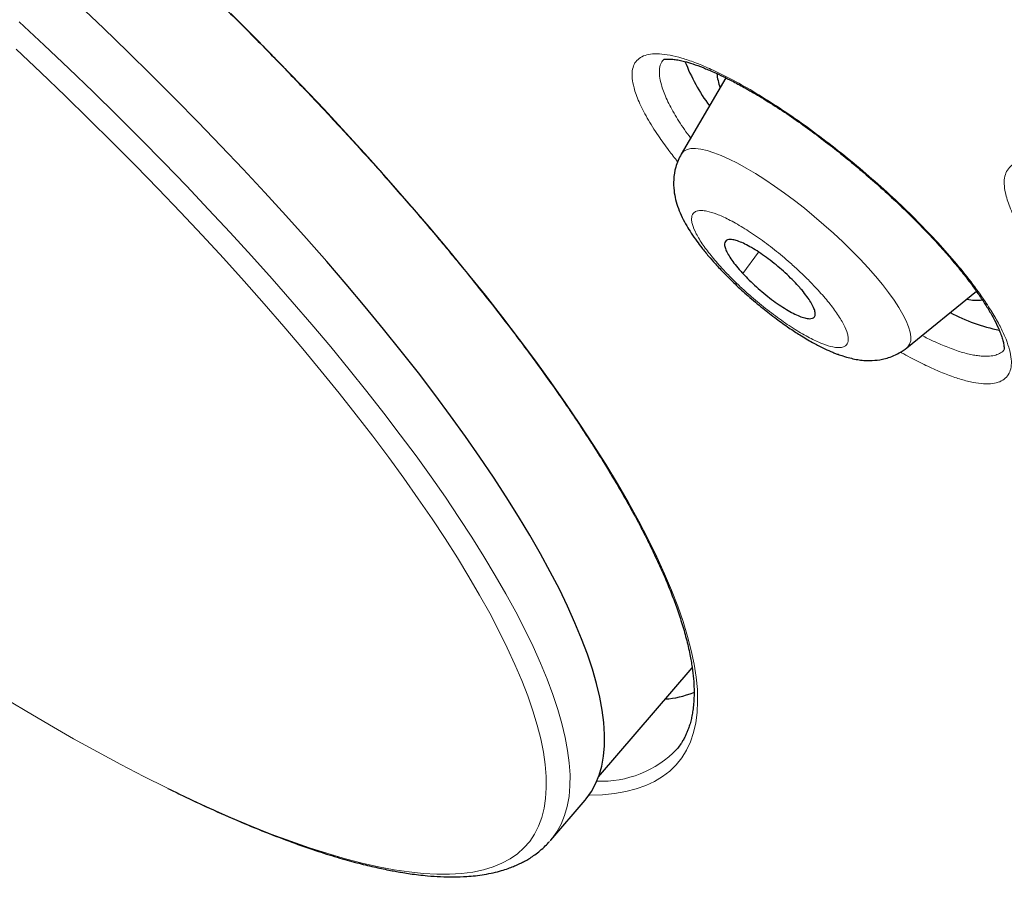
# Model space of a CAD drawing. Header units: millimetres. Extents: x 8 to 1352, y 12 to 1248.
# Tile 90 of 119: x 1173 to 1183, y 572 to 581. Entities that reach past the tile are written whole.
import ezdxf

# ---------------------------------------------------------------- set-up
doc = ezdxf.new("R2010")
doc.units = ezdxf.units.MM

msp = doc.modelspace()

# ---------------------------------------------------------------- linework, layer by layer
at = {"color": 7, "linetype": 'Continuous', "lineweight": 30}
for p, q in [((1180.498, 580.217), (1180.041, 579.434)), ((1182.36, 577.445), (1183.074, 578.024)), ((1179.191, 573.035), (1180.153, 574.156)), ((1178.699, 572.385), (1179.054, 572.798)), ((1178.695, 572.38), (1178.699, 572.385)), ((1178.696, 572.381), (1178.699, 572.385))]:
    msp.add_line(p, q, dxfattribs=at)
at = {"color": 252, "linetype": 'Continuous', "lineweight": 0}
msp.add_line((1180.674, 578.206), (1180.835, 578.427), dxfattribs=at)
at = {"color": 7, "linetype": 'Continuous', "lineweight": 30, "flags": 128}
msp.add_lwpolyline([(1179.054, 572.798), (1179.065, 572.811), (1179.117, 572.885), (1179.161, 572.965), (1179.197, 573.052), (1179.224, 573.147), (1179.242, 573.248), (1179.251, 573.356), (1179.252, 573.471), (1179.244, 573.593), (1179.228, 573.721), (1179.203, 573.855), (1179.169, 573.996), (1179.127, 574.143), (1179.076, 574.296), (1179.016, 574.454), (1178.948, 574.618), (1178.872, 574.788), (1178.788, 574.963), (1178.695, 575.143), (1178.594, 575.328), (1178.485, 575.518), (1178.368, 575.712), (1178.243, 575.911), (1178.111, 576.114), (1177.971, 576.321), (1177.824, 576.532), (1177.669, 576.746), (1177.508, 576.964), (1177.339, 577.185), (1177.164, 577.409), (1176.981, 577.636), (1176.793, 577.865), (1176.598, 578.096), (1176.397, 578.33), (1176.191, 578.565), (1175.978, 578.802), (1175.761, 579.04), (1175.538, 579.28), (1175.31, 579.52), (1175.077, 579.761), (1174.839, 580.002), (1174.598, 580.244), (1174.352, 580.485), (1174.102, 580.726), (1173.849, 580.967)], dxfattribs=at)
at = {"color": 252, "linetype": 'Continuous', "lineweight": 0, "flags": 128}
for points in [[(1175.413, 580.878), (1175.659, 580.631), (1175.9, 580.385), (1176.137, 580.139), (1176.37, 579.894), (1176.597, 579.649), (1176.819, 579.406), (1177.035, 579.164), (1177.246, 578.924), (1177.451, 578.686), (1177.649, 578.449), (1177.842, 578.215), (1178.028, 577.984), (1178.207, 577.755), (1178.38, 577.529), (1178.546, 577.306), (1178.704, 577.087), (1178.856, 576.871), (1178.999, 576.659), (1179.136, 576.451), (1179.264, 576.247), (1179.385, 576.048), (1179.498, 575.853), (1179.603, 575.663), (1179.7, 575.477), (1179.789, 575.297), (1179.869, 575.122), (1179.941, 574.953), (1180.005, 574.789), (1180.06, 574.631), (1180.106, 574.479), (1180.144, 574.333), (1180.173, 574.193), (1180.194, 574.059), (1180.206, 573.932), (1180.209, 573.812), (1180.204, 573.698), (1180.19, 573.591), (1180.167, 573.49), (1180.135, 573.397), (1180.095, 573.311), (1180.046, 573.232), (1179.989, 573.16), (1179.924, 573.096), (1179.849, 573.039), (1179.767, 572.989), (1179.676, 572.947), (1179.577, 572.912), (1179.47, 572.885), (1179.355, 572.865), (1179.232, 572.853), (1179.102, 572.849), (1179.093, 572.849)], [(1178.699, 572.385), (1178.71, 572.398), (1178.763, 572.471), (1178.807, 572.551), (1178.842, 572.639), (1178.869, 572.733), (1178.887, 572.835), (1178.897, 572.943), (1178.898, 573.058), (1178.89, 573.18), (1178.873, 573.308), (1178.848, 573.442), (1178.814, 573.583), (1178.772, 573.729), (1178.721, 573.882), (1178.662, 574.041), (1178.594, 574.205), (1178.518, 574.374), (1178.433, 574.549), (1178.34, 574.73), (1178.239, 574.915), (1178.13, 575.104), (1178.013, 575.299), (1177.889, 575.498), (1177.756, 575.701), (1177.617, 575.908), (1177.469, 576.119), (1177.315, 576.333), (1177.153, 576.551), (1176.984, 576.772), (1176.809, 576.996), (1176.627, 577.222), (1176.438, 577.452), (1176.244, 577.683), (1176.043, 577.917), (1175.836, 578.152), (1175.624, 578.389), (1175.406, 578.627), (1175.183, 578.866), (1174.955, 579.107), (1174.722, 579.347), (1174.485, 579.589), (1174.243, 579.83), (1173.997, 580.072), (1173.748, 580.313), (1173.494, 580.553), (1173.238, 580.793)], [(1173.044, 573.87), (1173.298, 573.716), (1173.55, 573.569), (1173.797, 573.428), (1174.041, 573.293), (1174.281, 573.164), (1174.517, 573.041), (1174.748, 572.925), (1174.975, 572.816), (1175.196, 572.714), (1175.412, 572.618), (1175.623, 572.53), (1175.828, 572.448), (1176.027, 572.374), (1176.221, 572.307), (1176.408, 572.247), (1176.589, 572.194), (1176.763, 572.149), (1176.93, 572.111), (1177.09, 572.081), (1177.244, 572.059), (1177.39, 572.043), (1177.529, 572.036), (1177.66, 572.036), (1177.783, 572.043), (1177.899, 572.058), (1178.007, 572.081), (1178.107, 572.111), (1178.198, 572.149), (1178.282, 572.194), (1178.357, 572.246), (1178.424, 572.306), (1178.483, 572.373), (1178.533, 572.447), (1178.574, 572.529), (1178.607, 572.617), (1178.632, 572.713), (1178.647, 572.815), (1178.654, 572.924), (1178.653, 573.04), (1178.643, 573.162), (1178.624, 573.291), (1178.596, 573.426), (1178.56, 573.567), (1178.516, 573.715), (1178.463, 573.868), (1178.401, 574.027), (1178.331, 574.191), (1178.253, 574.361), (1178.166, 574.536), (1178.072, 574.716), (1177.969, 574.901), (1177.858, 575.091), (1177.74, 575.285), (1177.614, 575.484), (1177.48, 575.687), (1177.338, 575.893), (1177.19, 576.104), (1177.034, 576.317), (1176.871, 576.535), (1176.701, 576.755), (1176.524, 576.978), (1176.341, 577.203), (1176.152, 577.432), (1175.957, 577.662), (1175.755, 577.894), (1175.548, 578.128), (1175.335, 578.363), (1175.117, 578.6), (1174.894, 578.838), (1174.666, 579.076), (1174.433, 579.315), (1174.196, 579.554), (1173.954, 579.794), (1173.709, 580.033), (1173.46, 580.272), (1173.207, 580.51)], [(1182.36, 577.445), (1182.368, 577.453), (1182.387, 577.48), (1182.398, 577.515), (1182.399, 577.556), (1182.392, 577.605), (1182.376, 577.659), (1182.351, 577.72), (1182.318, 577.786), (1182.277, 577.856), (1182.227, 577.932), (1182.171, 578.011), (1182.107, 578.093), (1182.037, 578.178), (1181.96, 578.265), (1181.878, 578.354), (1181.791, 578.443), (1181.7, 578.532), (1181.605, 578.621), (1181.507, 578.708), (1181.407, 578.794), (1181.306, 578.877), (1181.203, 578.957), (1181.101, 579.033), (1181, 579.105), (1180.9, 579.172), (1180.803, 579.233), (1180.709, 579.289), (1180.618, 579.339), (1180.532, 579.382), (1180.451, 579.419), (1180.375, 579.448), (1180.306, 579.47), (1180.243, 579.484), (1180.188, 579.491), (1180.14, 579.49), (1180.1, 579.481), (1180.068, 579.465), (1180.045, 579.441), (1180.041, 579.434)]]:
    msp.add_lwpolyline(points, dxfattribs=at)
at = {"color": 7, "linetype": 'Continuous', "lineweight": 30}
for centre, radius, start, end in [((1181.914, 581.097), 1.968, 201.1712, 216.3886), ((1180.873, 580.294), 0.467, 184.0323, 202.0834), ((1183.081, 578.401), 0.469, 256.9155, 276.6977), ((1183.657, 579.39), 1.799, 241.7045, 258.8535)]:
    msp.add_arc(centre, radius, start, end, dxfattribs=at)
at = {"color": 252, "linetype": 'Continuous', "lineweight": 0}
msp.add_arc((1179.217, 574.071), 1.081, 267.6758, 316.0891, dxfattribs=at)
at = {"color": 7, "linetype": 'Continuous', "lineweight": 30}
msp.add_ellipse((1184.446, 596.019), major_axis=(4.757, 22.168), ratio=0.17513, start_param=3.18899, end_param=3.257569, dxfattribs=at)
for points, knots in [([(1217.942, 575.836), (1217.957, 575.861), (1217.999, 575.929), (1218.062, 576.035), (1218.127, 576.147), (1218.179, 576.24), (1218.218, 576.315), (1218.265, 576.408), (1218.315, 576.515), (1218.361, 576.626), (1218.401, 576.732), (1218.435, 576.833), (1218.463, 576.928), (1218.486, 577.015), (1218.503, 577.09), (1218.518, 577.161), (1218.531, 577.235), (1218.545, 577.323), (1218.556, 577.418), (1218.564, 577.51), (1218.569, 577.585), (1218.571, 577.646), (1218.573, 577.702), (1218.573, 577.76), (1218.573, 577.826), (1218.571, 577.902), (1218.566, 577.994), (1218.558, 578.092), (1218.548, 578.189), (1218.537, 578.283), (1218.523, 578.373), (1218.508, 578.463), (1218.492, 578.553), (1218.472, 578.648), (1218.449, 578.751), (1218.422, 578.863), (1218.39, 578.983), (1218.355, 579.106), (1218.318, 579.224), (1218.282, 579.334), (1218.246, 579.44), (1218.208, 579.547), (1218.17, 579.648), (1218.132, 579.745), (1218.095, 579.839), (1218.056, 579.933), (1218.019, 580.021), (1217.985, 580.1), (1217.953, 580.172), (1217.926, 580.234), (1217.901, 580.287), (1217.879, 580.335), (1217.855, 580.387), (1217.828, 580.444), (1217.797, 580.509), (1217.762, 580.581), (1217.725, 580.657), (1217.689, 580.728), (1217.657, 580.791), (1217.63, 580.844), (1217.604, 580.894), (1217.575, 580.949), (1217.541, 581.015), (1217.498, 581.095), (1217.449, 581.186), (1217.397, 581.28), (1217.349, 581.368), (1217.305, 581.445), (1217.268, 581.511), (1217.234, 581.569), (1217.202, 581.625), (1217.167, 581.687), (1217.124, 581.759), (1217.078, 581.838), (1217.03, 581.917), (1216.988, 581.989), (1216.95, 582.05), (1216.915, 582.109), (1216.876, 582.173), (1216.832, 582.243), (1216.79, 582.312), (1216.752, 582.371), (1216.719, 582.425), (1216.684, 582.48), (1216.604, 582.605), (1216.475, 582.806), (1216.299, 583.073), (1216.118, 583.344), (1215.928, 583.621), (1215.736, 583.895), (1215.52, 584.2), (1215.345, 584.442), (1215.203, 584.635), (1215.117, 584.752), (1215.024, 584.877), (1214.934, 584.998), (1214.856, 585.101), (1214.787, 585.193), (1214.72, 585.282), (1214.649, 585.375), (1214.574, 585.472), (1214.496, 585.574), (1214.409, 585.685), (1214.318, 585.802), (1214.232, 585.913), (1214.142, 586.027), (1214.046, 586.149), (1213.935, 586.289), (1213.816, 586.438), (1213.685, 586.6), (1213.542, 586.775), (1213.395, 586.956), (1213.249, 587.132), (1213.13, 587.275), (1213.033, 587.391), (1212.96, 587.479), (1212.89, 587.562), (1212.829, 587.634), (1212.773, 587.7), (1212.714, 587.77), (1212.643, 587.854), (1212.563, 587.948), (1212.476, 588.049), (1212.389, 588.15), (1212.303, 588.249), (1212.219, 588.346), (1212.131, 588.446), (1212.043, 588.548), (1211.94, 588.665), (1211.811, 588.811), (1211.658, 588.984), (1211.495, 589.166), (1211.336, 589.343), (1211.185, 589.51), (1211.041, 589.668), (1210.902, 589.82), (1210.762, 589.972), (1210.616, 590.129), (1210.465, 590.292), (1210.315, 590.452), (1210.182, 590.594), (1210.069, 590.713), (1209.963, 590.825), (1209.855, 590.938), (1209.748, 591.05), (1209.645, 591.158), (1209.538, 591.269), (1209.422, 591.389), (1209.297, 591.518), (1209.168, 591.65), (1209.042, 591.779), (1208.917, 591.907), (1208.789, 592.036), (1208.667, 592.16), (1208.558, 592.27), (1208.468, 592.359), (1208.386, 592.442), (1208.305, 592.522), (1208.222, 592.605), (1208.141, 592.685), (1208.07, 592.756), (1208.012, 592.813), (1207.966, 592.859), (1207.915, 592.909), (1207.846, 592.977), (1207.752, 593.069), (1207.639, 593.18), (1207.511, 593.305), (1207.371, 593.441), (1207.223, 593.584), (1207.071, 593.731), (1206.926, 593.87), (1206.804, 593.987), (1206.703, 594.083), (1206.614, 594.168), (1206.52, 594.257), (1206.412, 594.359), (1206.284, 594.481), (1206.127, 594.628), (1205.984, 594.763), (1205.868, 594.871), (1205.793, 594.941), (1205.735, 594.996), (1205.689, 595.038), (1205.637, 595.087), (1205.566, 595.153), (1205.468, 595.243), (1205.356, 595.348), (1205.236, 595.458), (1205.118, 595.567), (1204.991, 595.684), (1204.856, 595.808), (1204.716, 595.935), (1204.592, 596.049), (1204.486, 596.145), (1204.391, 596.232), (1204.291, 596.322), (1204.175, 596.427), (1204.048, 596.542), (1203.906, 596.669), (1203.754, 596.806), (1203.581, 596.961), (1203.429, 597.097), (1203.297, 597.214), (1203.193, 597.307), (1203.084, 597.404), (1202.976, 597.5), (1202.87, 597.594), (1202.775, 597.677), (1202.698, 597.745), (1202.64, 597.796), (1202.588, 597.842), (1202.525, 597.898), (1202.443, 597.97), (1202.341, 598.059), (1202.228, 598.159), (1202.057, 598.308), (1201.84, 598.497), (1201.583, 598.72), (1201.327, 598.942), (1201.067, 599.166), (1200.795, 599.4), (1200.52, 599.635), (1200.239, 599.874), (1199.947, 600.122), (1199.644, 600.377), (1199.327, 600.643), (1198.997, 600.919), (1198.648, 601.21), (1198.279, 601.515), (1197.934, 601.799), (1197.628, 602.05), (1197.374, 602.257), (1197.146, 602.443), (1196.942, 602.608), (1196.763, 602.752), (1196.627, 602.862), (1196.532, 602.939), (1196.477, 602.983), (1196.442, 603.011), (1196.415, 603.033), (1196.387, 603.055), (1196.351, 603.084), (1196.306, 603.12), (1196.23, 603.182), (1196.112, 603.276), (1195.946, 603.409), (1195.745, 603.569), (1195.529, 603.741), (1195.304, 603.92), (1195.073, 604.102), (1194.826, 604.297), (1194.458, 604.587), (1193.969, 604.969), (1193.356, 605.445), (1192.727, 605.929), (1192.248, 606.296), (1191.923, 606.542), (1191.757, 606.668), (1191.591, 606.793), (1191.426, 606.918), (1191.271, 607.035), (1191.133, 607.138), (1191.021, 607.222), (1190.935, 607.287), (1190.872, 607.333), (1190.823, 607.37), (1190.778, 607.404), (1190.728, 607.441), (1190.642, 607.505), (1190.514, 607.601), (1190.334, 607.734), (1190.121, 607.892), (1189.875, 608.074), (1189.596, 608.279), (1189.309, 608.489), (1189.02, 608.699), (1188.743, 608.9), (1188.471, 609.097), (1188.216, 609.281), (1187.981, 609.449), (1187.766, 609.603), (1187.572, 609.741), (1187.398, 609.864), (1187.245, 609.973), (1187.112, 610.068), (1187.002, 610.145), (1186.921, 610.202), (1186.866, 610.241), (1186.82, 610.274), (1186.762, 610.314), (1186.685, 610.369), (1186.587, 610.437), (1186.464, 610.524), (1186.314, 610.628), (1186.137, 610.752), (1185.939, 610.89), (1185.729, 611.036), (1185.517, 611.182), (1185.31, 611.325), (1185.054, 611.501), (1184.753, 611.707), (1184.412, 611.939), (1184.081, 612.164), (1183.759, 612.38), (1183.444, 612.591), (1183.139, 612.795), (1182.839, 612.994), (1182.605, 613.149), (1182.436, 613.26), (1182.335, 613.327), (1182.243, 613.387), (1182.166, 613.437), (1182.105, 613.477), (1182.058, 613.508), (1182.01, 613.539), (1181.948, 613.58), (1181.862, 613.636), (1181.751, 613.708), (1181.617, 613.795), (1181.4, 613.936), (1181.119, 614.117), (1180.79, 614.328), (1180.489, 614.52), (1180.25, 614.671), (1180.066, 614.788), (1179.931, 614.873), (1179.805, 614.953), (1179.685, 615.028), (1179.569, 615.101), (1179.445, 615.178), (1179.311, 615.262), (1179.158, 615.357), (1178.994, 615.458), (1178.826, 615.562), (1178.662, 615.663), (1178.506, 615.759), (1178.332, 615.866), (1178.149, 615.977), (1177.962, 616.091), (1177.788, 616.197), (1177.611, 616.303), (1177.399, 616.431), (1177.149, 616.581), (1176.858, 616.754), (1176.615, 616.898), (1176.431, 617.006), (1176.323, 617.069), (1176.236, 617.121), (1176.168, 617.16), (1176.11, 617.195), (1176.048, 617.231), (1175.974, 617.274), (1175.86, 617.34), (1175.703, 617.431), (1175.545, 617.523), (1175.433, 617.587), (1175.388, 617.613), (1175.374, 617.621)], [0, 0, 0, 0, 0.001133, 0.003138, 0.004884, 0.006419, 0.00784, 0.009223, 0.011911, 0.014507, 0.017051, 0.019598, 0.022328, 0.024565, 0.026641, 0.028526, 0.030569, 0.033054, 0.036232, 0.038962, 0.041152, 0.042859, 0.044553, 0.046343, 0.048236, 0.050669, 0.053567, 0.056889, 0.060019, 0.062756, 0.065762, 0.06863, 0.071431, 0.074435, 0.07774, 0.081368, 0.085243, 0.089426, 0.093211, 0.096709, 0.100127, 0.103562, 0.107094, 0.109877, 0.113066, 0.116202, 0.119049, 0.121623, 0.123954, 0.126082, 0.127566, 0.129114, 0.130731, 0.13255, 0.134638, 0.136994, 0.139466, 0.141833, 0.143803, 0.145423, 0.146986, 0.148541, 0.150574, 0.153052, 0.156047, 0.159111, 0.161802, 0.164121, 0.166236, 0.167841, 0.16941, 0.171218, 0.173393, 0.175932, 0.178391, 0.180517, 0.18231, 0.183892, 0.185769, 0.187997, 0.190138, 0.19184, 0.193262, 0.194862, 0.196715, 0.204314, 0.2124, 0.219797, 0.227473, 0.235712, 0.242628, 0.252428, 0.25509, 0.258045, 0.26165, 0.264863, 0.267455, 0.269673, 0.271951, 0.274297, 0.276808, 0.279335, 0.282082, 0.285251, 0.288138, 0.290399, 0.293681, 0.297199, 0.300745, 0.304592, 0.309035, 0.31345, 0.317581, 0.321597, 0.323655, 0.325761, 0.327777, 0.329446, 0.330812, 0.332383, 0.334326, 0.33662, 0.338883, 0.341337, 0.34353, 0.345661, 0.34796, 0.350388, 0.352529, 0.355867, 0.36024, 0.364137, 0.368034, 0.371965, 0.375206, 0.378479, 0.381965, 0.385193, 0.388733, 0.392558, 0.39563, 0.397939, 0.400239, 0.402875, 0.405264, 0.407438, 0.409793, 0.412391, 0.415182, 0.418063, 0.420801, 0.423425, 0.426203, 0.429024, 0.431261, 0.433178, 0.434721, 0.436461, 0.438285, 0.439967, 0.441499, 0.442732, 0.443566, 0.444389, 0.445923, 0.447856, 0.450188, 0.452885, 0.455749, 0.458745, 0.461875, 0.464859, 0.467396, 0.469142, 0.470871, 0.472718, 0.474686, 0.477251, 0.480314, 0.483873, 0.485641, 0.487107, 0.488236, 0.48903, 0.489781, 0.49125, 0.493137, 0.495423, 0.497758, 0.500009, 0.502177, 0.50504, 0.507739, 0.510124, 0.51212, 0.513739, 0.515509, 0.51776, 0.520263, 0.522661, 0.525692, 0.52878, 0.53232, 0.534147, 0.536075, 0.538105, 0.540193, 0.542037, 0.543948, 0.545368, 0.546299, 0.547092, 0.548251, 0.549752, 0.551611, 0.553782, 0.555956, 0.560908, 0.565548, 0.569878, 0.574679, 0.579525, 0.584416, 0.589352, 0.594436, 0.59986, 0.60529, 0.611025, 0.617065, 0.62341, 0.630031, 0.634771, 0.639079, 0.642956, 0.646402, 0.649418, 0.652003, 0.653289, 0.654214, 0.654756, 0.655087, 0.655552, 0.656161, 0.656912, 0.657808, 0.660028, 0.662823, 0.66619, 0.67013, 0.673627, 0.677478, 0.681654, 0.685926, 0.695798, 0.705894, 0.716214, 0.726756, 0.729441, 0.73214, 0.734854, 0.737581, 0.740215, 0.742467, 0.744321, 0.745672, 0.746689, 0.747382, 0.748064, 0.748884, 0.749842, 0.752233, 0.755156, 0.758612, 0.762602, 0.767123, 0.772178, 0.776523, 0.78116, 0.785614, 0.789739, 0.793535, 0.797002, 0.80014, 0.802949, 0.80543, 0.807582, 0.809401, 0.810767, 0.81148, 0.812081, 0.813, 0.814248, 0.815828, 0.817737, 0.820198, 0.823052, 0.8263, 0.829794, 0.833218, 0.836565, 0.839833, 0.845621, 0.851145, 0.856404, 0.861746, 0.866808, 0.871762, 0.876644, 0.881453, 0.883181, 0.884889, 0.886403, 0.887656, 0.888647, 0.889378, 0.88998, 0.890987, 0.892389, 0.894188, 0.896383, 0.898968, 0.904781, 0.91015, 0.915075, 0.919555, 0.921917, 0.924133, 0.926204, 0.928156, 0.930039, 0.931945, 0.934231, 0.936694, 0.939497, 0.942319, 0.945026, 0.947619, 0.950097, 0.953627, 0.956726, 0.959414, 0.962298, 0.965526, 0.970002, 0.974827, 0.98014, 0.982241, 0.984082, 0.985554, 0.986659, 0.987494, 0.988514, 0.989771, 0.991268, 0.994301, 0.997714, 0.999312, 1, 1, 1, 1]), ([(1162.239, 588.559), (1162.252, 588.573), (1162.277, 588.6), (1162.319, 588.636), (1162.364, 588.669), (1162.41, 588.697), (1162.455, 588.721), (1162.502, 588.743), (1162.555, 588.764), (1162.62, 588.785), (1162.7, 588.805), (1162.791, 588.821), (1162.888, 588.833), (1162.988, 588.839), (1163.084, 588.84), (1163.175, 588.837), (1163.26, 588.832), (1163.34, 588.825), (1163.42, 588.816), (1163.502, 588.804), (1163.593, 588.79), (1163.694, 588.771), (1163.812, 588.747), (1163.948, 588.715), (1164.102, 588.675), (1164.263, 588.629), (1164.426, 588.578), (1164.58, 588.526), (1164.73, 588.472), (1164.869, 588.42), (1164.994, 588.371), (1165.105, 588.326), (1165.202, 588.286), (1165.284, 588.252), (1165.349, 588.223), (1165.4, 588.201), (1165.442, 588.183), (1165.495, 588.159), (1165.57, 588.126), (1165.671, 588.079), (1165.819, 588.011), (1166.014, 587.917), (1166.262, 587.792), (1166.538, 587.649), (1166.841, 587.486), (1167.17, 587.301), (1167.522, 587.097), (1167.892, 586.874), (1168.278, 586.633), (1168.696, 586.364), (1169.148, 586.062), (1169.635, 585.726), (1170.138, 585.368), (1170.619, 585.013), (1171.075, 584.667), (1171.505, 584.333), (1171.94, 583.985), (1172.381, 583.624), (1172.826, 583.251), (1173.273, 582.866), (1173.719, 582.472), (1174.157, 582.074), (1174.583, 581.679), (1174.992, 581.288), (1175.385, 580.902), (1175.762, 580.523), (1176.122, 580.152), (1176.464, 579.789), (1176.802, 579.421), (1177.133, 579.049), (1177.455, 578.676), (1177.755, 578.316), (1178.034, 577.97), (1178.264, 577.674), (1178.451, 577.426), (1178.597, 577.226), (1178.729, 577.042), (1178.843, 576.878), (1178.94, 576.737), (1179.011, 576.629), (1179.063, 576.55), (1179.099, 576.495), (1179.13, 576.447), (1179.155, 576.407), (1179.176, 576.374), (1179.197, 576.341), (1179.222, 576.301), (1179.255, 576.248), (1179.295, 576.182), (1179.343, 576.103), (1179.394, 576.017), (1179.445, 575.929), (1179.508, 575.818), (1179.58, 575.686), (1179.661, 575.533), (1179.736, 575.382), (1179.806, 575.233), (1179.873, 575.084), (1179.935, 574.933), (1179.993, 574.777), (1180.047, 574.617), (1180.094, 574.453), (1180.129, 574.301), (1180.153, 574.163), (1180.167, 574.045), (1180.173, 573.94), (1180.172, 573.849), (1180.167, 573.771), (1180.158, 573.705), (1180.148, 573.647), (1180.135, 573.594), (1180.12, 573.548), (1180.106, 573.509), (1180.092, 573.475), (1180.075, 573.44), (1180.054, 573.402), (1180.027, 573.361), (1180.007, 573.335), (1179.996, 573.321)], [0, 0, 0, 0, 0.007608, 0.014816, 0.021165, 0.026869, 0.032411, 0.037811, 0.043075, 0.050527, 0.05843, 0.066785, 0.075455, 0.083677, 0.091093, 0.097703, 0.103642, 0.109123, 0.114151, 0.119616, 0.12503, 0.131232, 0.138224, 0.146005, 0.154577, 0.163938, 0.171849, 0.179966, 0.187405, 0.194099, 0.200048, 0.205252, 0.209711, 0.213425, 0.216393, 0.218616, 0.220213, 0.222027, 0.225645, 0.23019, 0.235244, 0.244702, 0.255034, 0.266238, 0.278315, 0.291265, 0.304802, 0.31876, 0.333023, 0.347592, 0.364519, 0.381839, 0.399554, 0.417663, 0.432435, 0.447459, 0.462735, 0.478263, 0.494044, 0.510077, 0.52636, 0.542592, 0.558557, 0.574254, 0.589684, 0.604846, 0.619741, 0.634368, 0.648727, 0.664492, 0.67992, 0.695013, 0.70977, 0.724191, 0.733452, 0.74256, 0.751021, 0.758544, 0.765129, 0.770775, 0.773763, 0.776401, 0.778688, 0.780626, 0.782213, 0.783523, 0.785451, 0.787996, 0.791284, 0.795315, 0.799768, 0.804249, 0.808758, 0.816877, 0.825082, 0.833375, 0.841753, 0.850249, 0.859398, 0.868923, 0.879221, 0.890292, 0.902133, 0.911866, 0.92125, 0.930155, 0.938321, 0.945719, 0.952192, 0.957963, 0.963732, 0.969551, 0.973388, 0.977246, 0.981535, 0.986757, 0.992912, 1, 1, 1, 1]), ([(1179.859, 580.406), (1179.86, 580.406), (1179.861, 580.407), (1179.87, 580.408), (1179.889, 580.41), (1179.922, 580.411), (1179.964, 580.408), (1180.015, 580.399), (1180.079, 580.385), (1180.16, 580.361), (1180.261, 580.324), (1180.367, 580.28), (1180.467, 580.233), (1180.571, 580.181), (1180.694, 580.115), (1180.85, 580.025), (1181.028, 579.914), (1181.218, 579.786), (1181.407, 579.65), (1181.591, 579.51), (1181.769, 579.368), (1181.943, 579.221), (1182.117, 579.068), (1182.29, 578.908), (1182.458, 578.743), (1182.615, 578.58), (1182.755, 578.426), (1182.874, 578.286), (1182.975, 578.159), (1183.06, 578.044), (1183.135, 577.936), (1183.201, 577.833), (1183.258, 577.732), (1183.3, 577.646), (1183.327, 577.58), (1183.343, 577.529), (1183.353, 577.487), (1183.357, 577.458), (1183.358, 577.44), (1183.359, 577.43), (1183.358, 577.427), (1183.358, 577.426)], [0, 0, 0, 0, 0.028999, 0.054544, 0.076584, 0.095144, 0.11683, 0.135775, 0.153411, 0.176758, 0.202568, 0.227039, 0.247799, 0.265402, 0.289907, 0.31866, 0.351477, 0.384672, 0.41674, 0.4477, 0.477572, 0.507239, 0.53775, 0.569115, 0.601352, 0.633868, 0.664418, 0.692694, 0.718785, 0.743503, 0.76717, 0.791617, 0.818046, 0.846248, 0.865592, 0.885304, 0.905535, 0.92365, 0.945479, 0.970949, 1, 1, 1, 1]), ([(1180.041, 579.434), (1180.029, 579.412), (1180.006, 579.369), (1179.976, 579.282), (1179.959, 579.177), (1179.963, 579.06), (1179.982, 578.963), (1180.01, 578.873), (1180.048, 578.784), (1180.094, 578.699), (1180.144, 578.619), (1180.196, 578.543), (1180.256, 578.465), (1180.318, 578.388), (1180.395, 578.301), (1180.485, 578.205), (1180.597, 578.094), (1180.73, 577.973), (1180.873, 577.852), (1181.014, 577.743), (1181.143, 577.651), (1181.267, 577.57), (1181.383, 577.501), (1181.488, 577.446), (1181.563, 577.412), (1181.615, 577.39), (1181.656, 577.375), (1181.709, 577.357), (1181.771, 577.339), (1181.836, 577.325), (1181.903, 577.315), (1181.983, 577.311), (1182.066, 577.318), (1182.141, 577.333), (1182.209, 577.355), (1182.286, 577.39), (1182.334, 577.426), (1182.36, 577.445)], [0, 0, 0, 0, 0.020785, 0.040515, 0.076687, 0.108295, 0.136086, 0.166153, 0.198826, 0.228831, 0.255801, 0.285759, 0.309895, 0.34024, 0.368981, 0.402846, 0.441849, 0.486014, 0.532936, 0.576303, 0.61582, 0.651515, 0.693166, 0.728043, 0.756778, 0.76927, 0.780934, 0.797255, 0.819908, 0.842316, 0.861451, 0.885974, 0.914897, 0.931727, 0.951326, 0.974073, 1, 1, 1, 1]), ([(1181.229, 578.093), (1181.208, 578.116), (1181.164, 578.161), (1181.091, 578.23), (1181.014, 578.296), (1180.935, 578.358), (1180.857, 578.414), (1180.781, 578.463), (1180.71, 578.503), (1180.647, 578.532), (1180.591, 578.551), (1180.546, 578.559), (1180.513, 578.555), (1180.492, 578.539), (1180.483, 578.512), (1180.489, 578.475), (1180.507, 578.429), (1180.538, 578.375), (1180.581, 578.314), (1180.627, 578.257), (1180.661, 578.22), (1180.674, 578.206)], [0, 0, 0, 0, 0.052925, 0.107385, 0.160311, 0.214771, 0.267696, 0.322156, 0.375081, 0.429541, 0.482466, 0.536926, 0.589852, 0.644312, 0.697237, 0.751697, 0.804622, 0.859082, 0.912008, 0.966468, 1, 1, 1, 1]), ([(1180.674, 578.206), (1180.695, 578.184), (1180.739, 578.138), (1180.812, 578.07), (1180.889, 578.003), (1180.968, 577.941), (1181.046, 577.885), (1181.122, 577.837), (1181.193, 577.797), (1181.257, 577.767), (1181.312, 577.748), (1181.357, 577.741), (1181.391, 577.745), (1181.412, 577.76), (1181.42, 577.787), (1181.414, 577.824), (1181.396, 577.87), (1181.365, 577.924), (1181.322, 577.985), (1181.276, 578.042), (1181.242, 578.079), (1181.229, 578.093)], [0, 0, 0, 0, 0.0529252, 0.1073853, 0.1603105, 0.2147706, 0.2676958, 0.3221559, 0.3750811, 0.4295412, 0.4824664, 0.5369265, 0.5898517, 0.6443117, 0.697237, 0.751697, 0.8046223, 0.8590823, 0.9120076, 0.9664676, 1, 1, 1, 1]), ([(1165.151, 573.986), (1165.322, 573.84), (1165.56, 573.637), (1165.911, 573.338), (1166.21, 573.086), (1166.567, 572.786), (1166.943, 572.472), (1167.338, 572.145), (1167.747, 571.808), (1168.168, 571.464), (1168.597, 571.115), (1169.034, 570.763), (1169.477, 570.409), (1169.925, 570.054), (1170.378, 569.698), (1170.834, 569.341), (1171.293, 568.986), (1171.755, 568.631), (1172.22, 568.277), (1172.686, 567.925), (1173.154, 567.574), (1173.623, 567.226), (1174.093, 566.88), (1174.564, 566.536), (1175.036, 566.195), (1175.508, 565.857), (1175.981, 565.521), (1176.453, 565.189), (1176.925, 564.86), (1177.397, 564.535), (1177.869, 564.213), (1178.34, 563.895), (1178.809, 563.58), (1179.278, 563.27), (1179.746, 562.963), (1180.213, 562.661), (1180.678, 562.363), (1181.142, 562.069), (1181.604, 561.779), (1182.064, 561.495), (1182.523, 561.214), (1182.979, 560.939), (1183.433, 560.668), (1183.885, 560.402), (1184.334, 560.141), (1184.781, 559.885), (1185.225, 559.634), (1185.667, 559.388), (1186.105, 559.148), (1186.541, 558.913), (1186.973, 558.683), (1187.402, 558.459), (1187.828, 558.241), (1188.25, 558.028), (1188.669, 557.82), (1189.084, 557.619), (1189.496, 557.423), (1189.903, 557.233), (1190.307, 557.049), (1190.706, 556.871), (1191.102, 556.699), (1191.493, 556.533), (1191.879, 556.373), (1192.262, 556.22), (1192.639, 556.073), (1193.013, 555.932), (1193.381, 555.797), (1193.745, 555.669), (1194.103, 555.547), (1194.457, 555.431), (1194.806, 555.323), (1195.149, 555.22), (1195.488, 555.125), (1195.821, 555.036), (1196.149, 554.953), (1196.471, 554.878), (1196.788, 554.809), (1197.099, 554.747), (1197.405, 554.692), (1197.705, 554.644), (1197.999, 554.602), (1198.288, 554.568), (1198.57, 554.54), (1198.847, 554.52), (1199.118, 554.506), (1199.383, 554.5), (1199.642, 554.501), (1199.894, 554.509), (1200.141, 554.524), (1200.381, 554.547), (1200.615, 554.576), (1200.843, 554.613), (1201.065, 554.658), (1201.28, 554.709), (1201.488, 554.768), (1201.69, 554.834), (1201.884, 554.906), (1202.071, 554.986), (1202.25, 555.071), (1202.42, 555.162), (1202.581, 555.256), (1202.73, 555.353), (1202.868, 555.45), (1202.995, 555.546), (1203.109, 555.638), (1203.212, 555.727), (1203.305, 555.811), (1203.388, 555.889), (1203.463, 555.963), (1203.531, 556.031), (1203.594, 556.096), (1203.651, 556.156), (1203.704, 556.214), (1203.755, 556.268), (1203.803, 556.321), (1203.849, 556.372), (1203.895, 556.424), (1203.942, 556.476), (1203.99, 556.531), (1204.042, 556.589), (1204.103, 556.657), (1204.163, 556.725), (1204.205, 556.772), (1204.222, 556.792)], [0, 0, 0, 0, 0.010665, 0.014904, 0.021954, 0.029265, 0.037106, 0.045289, 0.053741, 0.062402, 0.071229, 0.080191, 0.089264, 0.098431, 0.107676, 0.116989, 0.12636, 0.135782, 0.145248, 0.154753, 0.164294, 0.173866, 0.183466, 0.193091, 0.20274, 0.212409, 0.222098, 0.231804, 0.241526, 0.251264, 0.261014, 0.270778, 0.280553, 0.290339, 0.300135, 0.30994, 0.319754, 0.329577, 0.339406, 0.349243, 0.359087, 0.368936, 0.378792, 0.388652, 0.398518, 0.408388, 0.418262, 0.42814, 0.438022, 0.447907, 0.457795, 0.467685, 0.477578, 0.487473, 0.497369, 0.507267, 0.517166, 0.527066, 0.536966, 0.546867, 0.556768, 0.566668, 0.576567, 0.586466, 0.596362, 0.606257, 0.61615, 0.62604, 0.635927, 0.64581, 0.655688, 0.665562, 0.675431, 0.685294, 0.695149, 0.704998, 0.714837, 0.724668, 0.734488, 0.744296, 0.754091, 0.763871, 0.773635, 0.783381, 0.793106, 0.802808, 0.812483, 0.822127, 0.831737, 0.841307, 0.850829, 0.860295, 0.869695, 0.879014, 0.888234, 0.897332, 0.906276, 0.915022, 0.923514, 0.93168, 0.93943, 0.946669, 0.953304, 0.959268, 0.964536, 0.969122, 0.973071, 0.976448, 0.979323, 0.981767, 0.98385, 0.985634, 0.987178, 0.988536, 0.989758, 0.990893, 0.991985, 0.993082, 0.994219, 0.995455, 0.996883, 0.998718, 1, 1, 1, 1]), ([(1174.764, 572.918), (1174.815, 572.893), (1174.96, 572.821), (1175.211, 572.704), (1175.508, 572.573), (1175.801, 572.454), (1176.068, 572.353), (1176.31, 572.27), (1176.529, 572.202), (1176.725, 572.148), (1176.898, 572.107), (1177.025, 572.08), (1177.116, 572.063), (1177.184, 572.052), (1177.259, 572.04), (1177.344, 572.029), (1177.448, 572.018), (1177.569, 572.01), (1177.704, 572.007), (1177.823, 572.011), (1177.927, 572.02), (1178.018, 572.033), (1178.108, 572.05), (1178.189, 572.071), (1178.258, 572.093), (1178.307, 572.111), (1178.341, 572.126), (1178.369, 572.139), (1178.403, 572.155), (1178.443, 572.176), (1178.489, 572.203), (1178.538, 572.237), (1178.591, 572.277), (1178.642, 572.323), (1178.673, 572.356), (1178.687, 572.372)], [0, 0, 0, 0, 0.026908, 0.076998, 0.136849, 0.193633, 0.247351, 0.298002, 0.345585, 0.390005, 0.430561, 0.467115, 0.482209, 0.498568, 0.517641, 0.539428, 0.563934, 0.599439, 0.637428, 0.677856, 0.705069, 0.733867, 0.764259, 0.793101, 0.817572, 0.837665, 0.846519, 0.856538, 0.869489, 0.885374, 0.904196, 0.92554, 0.94972, 0.976734, 1, 1, 1, 1])]:
    msp.add_open_spline(points, degree=3, knots=knots, dxfattribs=at)
at = {"color": 252, "linetype": 'Continuous', "lineweight": 0}
for points, knots in [([(1180.003, 579.355), (1179.972, 579.394), (1179.9, 579.485), (1179.793, 579.637), (1179.686, 579.807), (1179.602, 579.973), (1179.554, 580.107), (1179.534, 580.212), (1179.534, 580.292), (1179.554, 580.358), (1179.593, 580.409), (1179.649, 580.444), (1179.722, 580.463), (1179.814, 580.466), (1179.922, 580.451), (1180.044, 580.422), (1180.179, 580.377), (1180.328, 580.315), (1180.507, 580.23), (1180.716, 580.117), (1180.957, 579.971), (1181.208, 579.803), (1181.463, 579.619), (1181.719, 579.419), (1181.97, 579.209), (1182.213, 578.991), (1182.444, 578.77), (1182.584, 578.623), (1182.654, 578.549)], [0, 0, 0, 0, 0.025301, 0.059215, 0.103847, 0.148801, 0.193534, 0.226963, 0.260302, 0.293856, 0.32793, 0.361225, 0.394527, 0.428138, 0.462373, 0.495768, 0.52909, 0.56267, 0.59684, 0.64161, 0.686164, 0.731263, 0.776193, 0.820775, 0.865657, 0.91056, 0.955152, 1, 1, 1, 1]), ([(1180.137, 579.599), (1180.115, 579.628), (1180.048, 579.718), (1179.963, 579.857), (1179.881, 580.013), (1179.835, 580.139), (1179.815, 580.238), (1179.816, 580.314), (1179.83, 580.371), (1179.852, 580.396), (1179.86, 580.406)], [0, 0, 0, 0, 0.074579, 0.23305, 0.392762, 0.553716, 0.675285, 0.797553, 0.92052, 1, 1, 1, 1]), ([(1183.809, 578.259), (1183.773, 578.305), (1183.697, 578.404), (1183.589, 578.562), (1183.489, 578.73), (1183.411, 578.894), (1183.37, 579.026), (1183.356, 579.129), (1183.363, 579.208), (1183.389, 579.272), (1183.434, 579.321), (1183.497, 579.354), (1183.577, 579.372), (1183.674, 579.373), (1183.788, 579.358), (1183.916, 579.327), (1184.058, 579.281), (1184.212, 579.219), (1184.378, 579.142), (1184.553, 579.051), (1184.734, 578.947), (1184.921, 578.832), (1185.113, 578.704), (1185.308, 578.567), (1185.501, 578.422), (1185.692, 578.27), (1185.902, 578.095), (1186.124, 577.896), (1186.354, 577.674), (1186.491, 577.528), (1186.56, 577.455)], [0, 0, 0, 0, 0.0300553, 0.0637367, 0.1081889, 0.1529351, 0.1973989, 0.2308395, 0.2640903, 0.2974306, 0.3311347, 0.3644038, 0.3976008, 0.4310087, 0.4649181, 0.4982471, 0.5314369, 0.5648183, 0.5987266, 0.6323494, 0.6656229, 0.6989036, 0.7325352, 0.7663292, 0.7996819, 0.8329121, 0.8663161, 0.9111056, 0.9554611, 1, 1, 1, 1]), ([(1180.472, 578.247), (1180.5, 578.218), (1180.555, 578.159), (1180.647, 578.071), (1180.763, 577.965), (1180.878, 577.869), (1180.987, 577.785), (1181.097, 577.706), (1181.204, 577.635), (1181.305, 577.575), (1181.397, 577.526), (1181.5, 577.479), (1181.591, 577.452), (1181.655, 577.444), (1181.699, 577.448), (1181.738, 577.467), (1181.757, 577.501), (1181.758, 577.546), (1181.747, 577.6), (1181.72, 577.666), (1181.677, 577.741), (1181.626, 577.819), (1181.548, 577.922), (1181.447, 578.037), (1181.348, 578.14), (1181.256, 578.229), (1181.141, 578.334), (1181.025, 578.43), (1180.916, 578.515), (1180.806, 578.594), (1180.699, 578.665), (1180.598, 578.724), (1180.506, 578.774), (1180.403, 578.82), (1180.312, 578.847), (1180.248, 578.855), (1180.204, 578.851), (1180.165, 578.832), (1180.146, 578.799), (1180.146, 578.753), (1180.156, 578.699), (1180.183, 578.634), (1180.226, 578.559), (1180.277, 578.481), (1180.355, 578.378), (1180.433, 578.291), (1180.472, 578.247)], [0, 0, 0, 0, 0.020042, 0.039941, 0.060018, 0.092459, 0.108645, 0.125024, 0.157464, 0.173651, 0.190029, 0.219974, 0.249999, 0.270023, 0.289923, 0.310018, 0.342459, 0.358645, 0.375024, 0.407464, 0.423651, 0.440029, 0.469974, 0.499999, 0.520023, 0.539923, 0.560019, 0.592459, 0.608645, 0.625024, 0.657464, 0.673651, 0.69003, 0.719974, 0.749999, 0.770023, 0.789923, 0.810019, 0.842459, 0.858645, 0.875024, 0.907464, 0.923651, 0.94003, 0.969995, 1, 1, 1, 1]), ([(1182.654, 578.549), (1182.72, 578.475), (1182.853, 578.329), (1183.023, 578.118), (1183.155, 577.934), (1183.255, 577.778), (1183.327, 577.648), (1183.381, 577.529), (1183.416, 577.421), (1183.434, 577.325), (1183.433, 577.244), (1183.412, 577.179), (1183.373, 577.128), (1183.316, 577.093), (1183.241, 577.074), (1183.15, 577.072), (1183.042, 577.086), (1182.92, 577.116), (1182.783, 577.162), (1182.635, 577.224), (1182.475, 577.301), (1182.36, 577.36), (1182.297, 577.397), (1182.293, 577.4)], [0, 0, 0, 0, 0.063587, 0.126797, 0.19046, 0.238105, 0.285326, 0.332524, 0.380116, 0.428094, 0.475389, 0.522469, 0.569809, 0.618109, 0.665507, 0.712483, 0.759504, 0.80776, 0.855161, 0.902153, 0.949164, 0.997094, 1, 1, 1, 1]), ([(1183.359, 577.425), (1183.357, 577.422), (1183.345, 577.405), (1183.312, 577.384), (1183.258, 577.363), (1183.208, 577.357), (1183.168, 577.356), (1183.146, 577.357), (1183.123, 577.358), (1183.097, 577.361), (1183.071, 577.365), (1183.014, 577.374), (1182.921, 577.397), (1182.782, 577.446), (1182.647, 577.503), (1182.553, 577.55), (1182.514, 577.57)], [0, 0, 0, 0, 0.019372, 0.127023, 0.226168, 0.333263, 0.362635, 0.392553, 0.423017, 0.454027, 0.485582, 0.517683, 0.649443, 0.779528, 0.907936, 1, 1, 1, 1])]:
    msp.add_open_spline(points, degree=3, knots=knots, dxfattribs=at)

doc.saveas('drawing.dxf')
